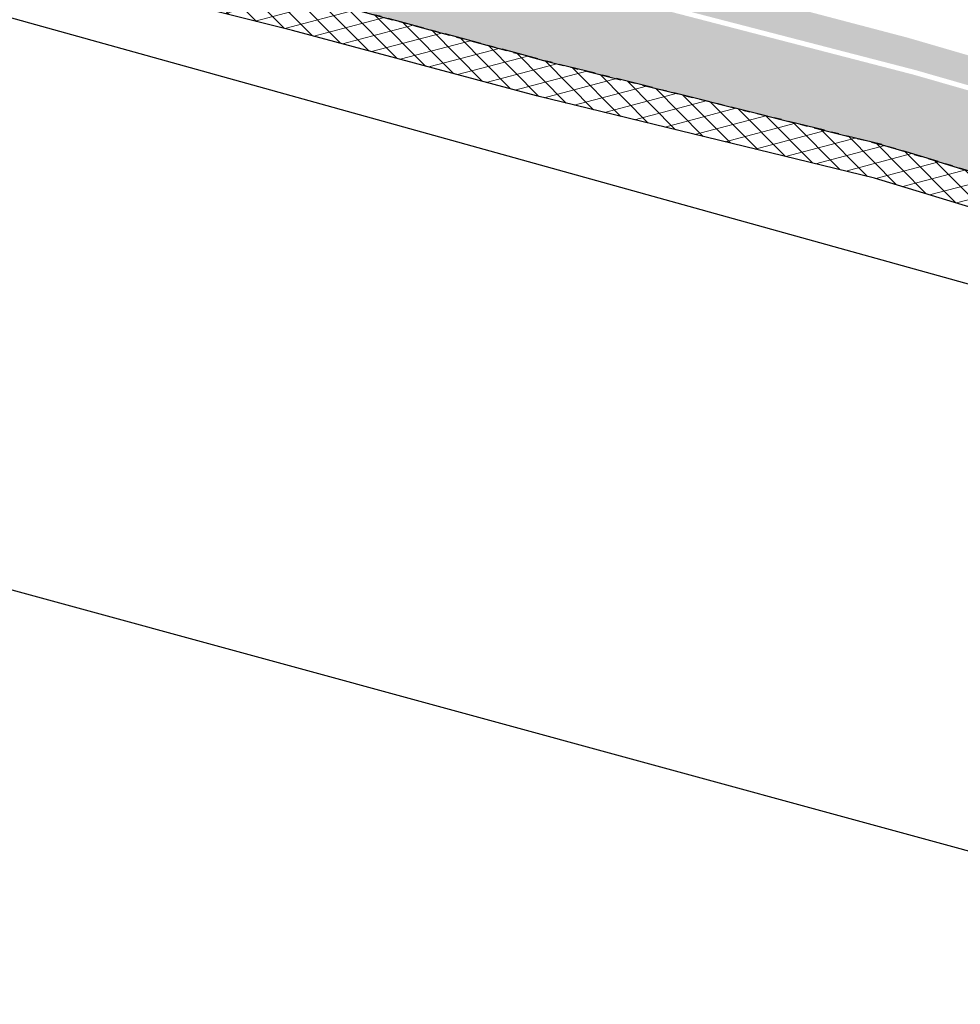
# Model space of a CAD drawing. Header units: metres. Extents: x 152057 to 155740, y 463538 to 465228.
# Tile 36 of 65: x 153380 to 153418, y 463931 to 463971. Entities that reach past the tile are written whole.
import ezdxf

# ---------------------------------------------------------------- set-up
doc = ezdxf.new("R2010")
doc.units = ezdxf.units.M
doc.linetypes.add('CENTER__G5', pattern=[2.4, 1.5, -0.3, 0.3, -0.3])
doc.layers.add('-DR-alg-kader', color=3, linetype='Continuous', plot=False)
for name, color, linetype in [('-DR-alg-projectgrens 1-500', 3, 'PROJECTGRENS_1-500'), ('-DR-v-vh-band 10x20 gazon', 4, 'CENTER__G5'), ('-DR-v-vh-kantverharding', 1, 'Continuous')]:
    doc.layers.add(name, color=color, linetype=linetype)
for name, color, linetype, lineweight in [('-DR-v-gr-begroeiing', 84, 'Continuous', 9), ('-DR-v-vh-arc-asfalt frezen', 252, 'Continuous', 9), ('-DR-v-vh-arc-asfalt opbreken', 252, 'Continuous', 9)]:
    doc.layers.add(name, color=color, linetype=linetype, lineweight=lineweight)
doc.linetypes.add('PROJECTGRENS_1-500', pattern='A,0.8,-0.32,[133,ltypeshp.shx,S=0.32,R=0,X=-0.32,Y=0],-0.32,3.18', length=4.62)

msp = doc.modelspace()

# ---------------------------------------------------------------- hatches: boundary and pattern name
at = {"layer": '-DR-v-gr-begroeiing'}
h = msp.add_hatch(dxfattribs=at)
h.set_pattern_fill('ANSI38', color=256, scale=0.15)
h.set_pattern_definition([(29.73516603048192, (153265.3658600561, 463978.6637175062), (-0.2362160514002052, 0.4135408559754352), []), (119.7351660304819, (153265.3658600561, 463978.6637175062), (-0.8859729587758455, 0.590865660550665), [1.190625, -0.714375])])
edge = h.paths.add_edge_path()
edge.add_line((153286.4101046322, 464006.8249417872), (153286.1938528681, 464005.6688854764))
edge.add_line((153286.1938528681, 464005.6688854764), (153286.7960082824, 464005.5116477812))
edge.add_line((153286.7960082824, 464005.5116477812), (153303.0553342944, 464001.3595645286))
edge.add_line((153303.0553342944, 464001.3595645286), (153315.7747833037, 463997.9924456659))
edge.add_line((153315.7747833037, 463997.9924456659), (153329.5342875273, 463994.4105747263))
edge.add_line((153329.5342875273, 463994.4105747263), (153342.0782926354, 463991.1585734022))
edge.add_line((153342.0782926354, 463991.1585734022), (153357.2326505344, 463987.2127405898))
edge.add_line((153357.2326505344, 463987.2127405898), (153361.0242840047, 463986.2565721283))
edge.add_line((153361.0242840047, 463986.2565721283), (153367.8360991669, 463984.1308211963))
edge.add_line((153367.8360991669, 463984.1308211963), (153372.1146376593, 463982.6204540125))
edge.add_line((153372.1146376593, 463982.6204540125), (153375.6320961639, 463981.1182687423))
edge.add_line((153375.6320961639, 463981.1182687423), (153383.3475518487, 463977.6687475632))
edge.add_line((153383.3475518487, 463977.6687475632), (153387.8219215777, 463976.0712569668))
edge.add_line((153387.8219215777, 463976.0712569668), (153391.4838928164, 463974.9929156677))
edge.add_line((153391.4838928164, 463974.9929156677), (153401.5677033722, 463972.4307260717))
edge.add_line((153401.5677033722, 463972.4307260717), (153416.1937111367, 463968.6419469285))
edge.add_line((153416.1937111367, 463968.6419469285), (153427.7159037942, 463965.3300292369))
edge.add_line((153427.7159037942, 463965.3300292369), (153440.9403906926, 463961.4312960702))
edge.add_line((153440.9403906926, 463961.4312960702), (153452.1869920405, 463957.8804747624))
edge.add_line((153452.1869920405, 463957.8804747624), (153467.9957671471, 463952.7472230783))
edge.add_line((153467.9957671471, 463952.7472230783), (153470.8165622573, 463951.7313234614))
edge.add_line((153470.8165622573, 463951.7313234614), (153472.9398070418, 463951.0474929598))
edge.add_arc((153472.9218396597, 463951.2340351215), 0.1874054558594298, 275.5016479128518, 362.7959118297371)
edge.add_line((153473.1090220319, 463951.243176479), (153473.49186383, 463952.2267700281))
edge.add_arc((153473.0346315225, 463952.2213147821), 0.4572648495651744, 0.6835644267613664, 72.88264828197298)
edge.add_line((153473.1692181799, 463952.6583245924), (153458.0119954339, 463957.3829019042))
edge.add_line((153458.0119954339, 463957.3829019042), (153446.9358721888, 463960.8116304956))
edge.add_line((153446.9358721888, 463960.8116304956), (153432.3914607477, 463965.1451571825))
edge.add_line((153432.3914607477, 463965.1451571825), (153415.8895999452, 463969.9552421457))
edge.add_line((153415.8895999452, 463969.9552421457), (153397.1650302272, 463974.8738664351))
edge.add_line((153397.1650302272, 463974.8738664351), (153386.8130729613, 463977.7259567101))
edge.add_line((153386.8130729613, 463977.7259567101), (153383.7418260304, 463978.6690243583))
edge.add_line((153383.7418260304, 463978.6690243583), (153381.0337727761, 463979.8373616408))
edge.add_line((153381.0337727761, 463979.8373616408), (153377.2667505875, 463981.4639394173))
edge.add_line((153377.2667505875, 463981.4639394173), (153373.0314679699, 463983.2363837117))
edge.add_line((153373.0314679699, 463983.2363837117), (153371.1443569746, 463983.9625025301))
edge.add_line((153371.1443569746, 463983.9625025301), (153365.7760736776, 463985.8854547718))
edge.add_line((153365.7760736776, 463985.8854547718), (153361.5863352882, 463987.2118393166))
edge.add_line((153361.5863352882, 463987.2118393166), (153361.553434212, 463987.2204974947))
edge.add_line((153361.553434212, 463987.2204974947), (153328.6183360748, 463995.7665229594))
edge.add_line((153328.6183360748, 463995.7665229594), (153313.3292237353, 463999.8065526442))
edge.add_line((153313.3292237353, 463999.8065526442), (153286.4101046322, 464006.8249417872))
at = {"layer": '-DR-v-vh-arc-asfalt frezen'}
h = msp.add_hatch(dxfattribs=at)
h.set_pattern_fill('AVH-ASFALT_FREESVAK', color=256, scale=0.25, pattern_type=2)
h.set_pattern_definition([(344.7351660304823, (153265.3658600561, 463978.6637175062), (0.4796875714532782, 0.2739992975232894), [0.390625, -0.390625]), (74.73516603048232, (153265.7427034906, 463978.5608733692), (-0.2739992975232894, 0.4796875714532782), [0.3906249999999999, -0.3906249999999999])])
edge = h.paths.add_edge_path()
edge.add_line((153452.126, 463957.69), (153440.882, 463961.24))
edge.add_line((153440.882, 463961.24), (153427.66, 463965.138))
edge.add_line((153427.66, 463965.138), (153416.141, 463968.449))
edge.add_line((153416.141, 463968.449), (153401.518, 463972.237))
edge.add_line((153401.518, 463972.237), (153391.431, 463974.8))
edge.add_line((153391.431, 463974.8), (153387.76, 463975.8809999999))
edge.add_line((153387.76, 463975.8809999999), (153383.273, 463977.483))
edge.add_line((153383.273, 463977.483), (153375.552, 463980.935))
edge.add_line((153375.552, 463980.935), (153372.042, 463982.434))
edge.add_line((153372.042, 463982.434), (153367.773, 463983.941))
edge.add_line((153367.773, 463983.941), (153360.97, 463986.0640000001))
edge.add_line((153360.97, 463986.0640000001), (153357.183, 463987.019))
edge.add_line((153357.183, 463987.019), (153342.028, 463990.965))
edge.add_line((153342.028, 463990.965), (153329.484, 463994.217))
edge.add_line((153329.484, 463994.217), (153315.724, 463997.799))
edge.add_line((153315.724, 463997.799), (153303.005, 464001.166))
edge.add_line((153303.005, 464001.166), (153286.746, 464005.3180000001))
edge.add_line((153286.746, 464005.3180000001), (153286.1569871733, 464005.4718058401))
edge.add_line((153286.1569871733, 464005.4718058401), (153285.561240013, 464002.2870121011))
edge.add_line((153285.561240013, 464002.2870121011), (153286.024, 464002.1630000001))
edge.add_line((153286.024, 464002.1630000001), (153302.308, 463998.062))
edge.add_line((153302.308, 463998.062), (153314.83, 463994.72))
edge.add_line((153314.83, 463994.72), (153328.784, 463991.083))
edge.add_line((153328.784, 463991.083), (153341.301, 463987.835))
edge.add_line((153341.301, 463987.835), (153360.203, 463983.031))
edge.add_line((153360.203, 463983.031), (153364.856, 463981.5220000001))
edge.add_line((153364.856, 463981.5220000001), (153371.016, 463979.53))
edge.add_line((153371.016, 463979.53), (153374.441, 463977.862))
edge.add_line((153374.441, 463977.862), (153382.706, 463974.467))
edge.add_line((153382.706, 463974.467), (153387.056, 463972.645))
edge.add_line((153387.056, 463972.645), (153391.222, 463971.69))
edge.add_line((153391.222, 463971.69), (153401.082, 463969.0320000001))
edge.add_line((153401.082, 463969.0320000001), (153414.848, 463965.6079999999))
edge.add_line((153414.848, 463965.6079999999), (153426.62, 463962.047))
edge.add_line((153426.62, 463962.047), (153440.575, 463958.038))
edge.add_line((153440.575, 463958.038), (153451.259, 463954.614))
edge.add_line((153451.259, 463954.614), (153465.2233114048, 463950.1278959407))
edge.add_line((153465.2233114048, 463950.1278959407), (153465.7345759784, 463951.2138737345))
edge.add_arc((153460.1119774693, 463939.2709043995), 13.2003079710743, 55.853805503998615, 64.78953849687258, ccw=False)
edge.add_line((153467.5213952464, 463950.1955855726), (153470.4240017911, 463948.2269583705))
edge.add_line((153470.4240017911, 463948.2269583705), (153470.4478399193, 463948.2178322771))
edge.add_line((153470.4478399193, 463948.2178322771), (153471.1006293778, 463950.2446968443))
edge.add_line((153471.1006293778, 463950.2446968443), (153469.9163488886, 463951.0479082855))
edge.add_arc((153456.8659743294, 463931.8060210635), 23.25000000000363, 55.8538055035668, 66.82357950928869)
edge.add_line((153466.0163283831, 463953.1796852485), (153452.126, 463957.69))
at = {"layer": '-DR-v-vh-arc-asfalt opbreken'}
h = msp.add_hatch(dxfattribs=at)
h.set_pattern_fill('AVH-ASFALT_LAAG1-D', color=256, scale=20, angle=-270, pattern_type=2)
h.set_pattern_definition([(134.735166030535, (423454.1823529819, 871156.4440124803), (-0.4262205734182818, -0.4222984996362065), []), (194.735166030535, (423454.1823529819, 871156.4440124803), (0.1526109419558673, -0.5802670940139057), [])])
h.paths.add_polyline_path([(153451.259, 463954.614), (153440.575, 463958.038), (153426.62, 463962.047), (153414.848, 463965.6079999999), (153401.082, 463969.0320000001), (153391.222, 463971.69), (153387.056, 463972.645), (153382.706, 463974.467), (153374.441, 463977.862), (153371.016, 463979.53), (153364.856, 463981.5220000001), (153360.203, 463983.031), (153341.301, 463987.835), (153328.784, 463991.083), (153314.83, 463994.72), (153302.308, 463998.062), (153286.024, 464002.1630000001), (153285.561240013, 464002.2870121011), (153285.2933604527, 464000.8549597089), (153285.802, 464000.719), (153301.976, 463996.583), (153314.305, 463993.329), (153327.91, 463989.856), (153329.324, 463989.4239999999), (153340.993, 463986.429), (153359.634, 463981.6080000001), (153364.49, 463980.05), (153368.939, 463978.527), (153368.4795630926, 463977.4062795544), (153371.5558798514, 463976.2879508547), (153371.929, 463977.4050000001), (153373.871, 463976.682), (153382.176, 463973.093), (153386.656, 463971.305), (153390.887, 463970.255), (153400.8, 463967.592), (153414.537, 463964.255), (153426.43, 463960.628), (153440.132, 463956.675), (153450.833, 463953.2069999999), (153465.9460000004, 463948.3079999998), (153470.468, 463946.569), (153470.9903697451, 463948.0101323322), (153466.686, 463949.658)])

# ---------------------------------------------------------------- linework, layer by layer
at = {"layer": '-DR-alg-kader'}
msp.add_lwpolyline([(153727.9487180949, 463852.4204810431), (153265.3658600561, 463978.6637175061), (153296.8279387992, 464093.9476623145), (153759.410796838, 463967.7044258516)], close=True, dxfattribs=at)
at = {"layer": '-DR-alg-projectgrens 1-500', "flags": 128}
msp.add_lwpolyline([(152877.706645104, 464076.4434349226), (152906.2492034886, 464079.6061360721), (152930.6803876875, 464081.6383140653), (152941.2223367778, 464082.4338940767), (152942.7717158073, 464081.1764585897), (152971.7402047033, 464083.3286589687, 0.342855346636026), (152979.3888824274, 464090.2392996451), (152980.9862359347, 464099.249747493), (152988.4203223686, 464097.9318480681), (152987.9335306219, 464095.1859238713), (153019.5858828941, 464091.8286668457, -0.1186970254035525), (153016.4517935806, 464101.6404958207), (153016.1864530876, 464105.27444543), (153022.9304224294, 464105.7048167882), (153023.1912559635, 464102.1325918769, 0.1004424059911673), (153024.8265199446, 464096.2944404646), (153028.2077944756, 464091.4587020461, 0.09518826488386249), (153031.4830929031, 464088.2777545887), (153034.398681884, 464086.3634635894, 0.1236645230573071), (153043.1873450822, 464083.3049202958), (153077.7593281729, 464080.22609248), (153090.0325303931, 464077.3256021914), (153105.7370416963, 464074.2000628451), (153139.0722904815, 464069.1884082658), (153190.9938920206, 464059.082407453), (153197.3451861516, 464057.6405184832), (153196.935937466, 464056.375341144), (153233.2128316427, 464046.6791584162), (153241.6129573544, 464046.3341116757, -0.02169002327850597), (153245.7174522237, 464045.9867576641), (153246.0514625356, 464047.2560449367), (153260.8720105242, 464043.3651558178), (153260.6278963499, 464042.5467247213), (153270.7480441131, 464039.8724752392), (153281.1154799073, 464037.089652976), (153287.2631329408, 464035.6056678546), (153334.587966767, 464023.4818034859), (153336.6676094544, 464022.9112940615), (153337.8094259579, 464022.622876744), (153349.261336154, 464019.7053329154), (153359.9169936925, 464016.8094259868), (153371.2663868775, 464013.9233603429), (153434.6802902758, 463997.3555882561), (153441.0296959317, 464001.1331168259), (153452.4133553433, 463998.1484649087), (153454.7727597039, 463994.1826933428), (153454.2648992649, 463992.2388343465), (153484.5439267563, 463984.328013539), (153488.726740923, 463994.719630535), (153490.1799528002, 463998.1692355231), (153498.752318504, 464019.3320714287), (153506.3087806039, 464025.1224937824), (153511.0612408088, 464018.9205652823), (153507.5063160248, 464016.1964709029, 0.1338115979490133), (153504.1015077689, 464011.7261107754), (153497.4015256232, 463995.1856798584), (153495.9516377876, 463991.7439654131), (153493.7930224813, 463986.3811874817), (153495.9279796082, 463985.5677231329), (153494.6368078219, 463982.8456030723), (153500.4811823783, 463981.0118616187), (153504.701397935, 463990.3997949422), (153505.7593740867, 463990.095255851, -0.02807528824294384), (153506.9405326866, 463993.6305538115), (153511.4484990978, 464004.9637278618, 0.04528067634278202), (153515.3915965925, 464018.2704507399), (153521.7582144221, 464017.1274433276, -0.03401614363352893), (153518.8054064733, 464006.2052663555), (153517.3241729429, 464001.6793986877), (153512.7675004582, 463990.2237759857, 0.08949013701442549), (153511.0030748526, 463981.5229611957), (153510.8992966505, 463976.7126222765, 0.3436135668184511), (153511.1931006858, 463976.3183236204), (153557.1466330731, 463963.6759350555), (153587.9108573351, 463955.4175184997, -0.02128425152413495), (153693.7068401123, 463922.1312519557), (153723.3956488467, 463910.984381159), (153733.0827201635, 463907.309457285), (153743.4536273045, 463903.3298182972), (153750.0465522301, 463900.6119022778), (153754.820777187, 463898.6850581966), (153787.293033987, 463885.9911118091), (153839.5472973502, 463866.643375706), (153847.2165598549, 463865.1235938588), (153850.4942581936, 463866.2110339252), (153852.7758944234, 463867.9720395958), (153869.0712926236, 463894.4618309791), (153870.0799455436, 463899.95915637), (153913.6994950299, 463968.6658241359), (153911.4347349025, 463970.0564111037), (153914.6492963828, 463976.0066248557), (153916.8148530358, 463974.7900178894), (153920.975698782, 463981.2601311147), (153924.3782062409, 463979.0720227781), (153925.7051368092, 463979.3876664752), (153934.5741645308, 463993.586082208, -0.05165973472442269), (153949.3245574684, 464012.5300883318), (153950.4060801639, 464013.657104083, 0.01713651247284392), (153954.9099980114, 464018.6844865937), (153969.5425337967, 464036.1891904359), (153988.9116103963, 464059.5998258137, 0.3942505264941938), (153988.748262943, 464062.3246491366), (153986.0868916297, 464064.8533421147), (153992.7673758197, 464072.1718463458), (153999.5132165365, 464064.3445200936), (154000.4380710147, 464063.0968706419, -0.2499709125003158), (154001.5481921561, 464055.6505270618), (154000.863308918, 464053.7260877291), (153998.8320164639, 464051.0274402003), (153995.0853275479, 464053.8531911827), (153976.0163904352, 464030.8053225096), (153961.3701947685, 464013.2842775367, -0.01713651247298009), (153956.4812719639, 464007.8271431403), (153955.3997492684, 464006.7001273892, 0.05165973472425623), (153941.7154362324, 463989.1252932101), (153935.6346665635, 463979.3905964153), (153937.9515505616, 463977.9543338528), (153927.4705225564, 463961.0470310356), (153927.3018664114, 463957.0661684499), (153926.1305132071, 463952.9867512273), (153904.6968039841, 463925.181218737), (153861.1111270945, 463854.8689488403), (153869.6630002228, 463849.8369959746), (153870.9821236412, 463851.9594498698), (153875.6914930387, 463849.109667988), (153873.9100591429, 463846.2322148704, -0.0007539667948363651), (153877.5408403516, 463844.0518076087), (153878.933052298, 463846.8970165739), (153891.9274755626, 463838.7738646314), (153889.8253224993, 463835.3152719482, 0.4144915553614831), (153890.9675702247, 463830.6422416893), (153892.2526821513, 463829.8686220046), (153888.2742940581, 463823.2598527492), (153884.1075547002, 463813.9085045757), (153880.0444798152, 463805.5758876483), (153877.6306733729, 463802.6921358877), (153885.6858586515, 463798.7207995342), (153937.6143058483, 463774.6247613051), (153959.4164563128, 463764.2543216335), (153995.0944027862, 463745.9311732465), (154013.993628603, 463735.5322908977), (154050.4159738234, 463714.5022630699), (154056.4119918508, 463724.8868921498), (154053.7962939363, 463726.4897791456), (154058.1708208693, 463733.6284239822), (154067.7433502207, 463727.6810185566), (154065.5637786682, 463724.1400503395), (154063.7029406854, 463722.4098205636), (154056.9566240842, 463710.7257336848), (154061.3729713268, 463708.175763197), (154056.4723486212, 463699.2711177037), (154051.8651868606, 463696.9771842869), (154059.9773527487, 463678.0274344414), (153985.8892072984, 463713.2415161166), (153983.7662012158, 463718.8122350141), (153968.9566860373, 463738.3849087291), (153972.5758185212, 463745.6888115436), (153935.7046397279, 463764.8208488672), (153869.3099319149, 463795.3215700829), (153863.8930122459, 463793.5791791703), (153855.1820279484, 463796.8470698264), (153856.7590818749, 463799.1992675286), (153853.3703980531, 463801.286376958), (153852.2085423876, 463798.9949387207), (153842.6516944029, 463804.4397415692), (153840.8769880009, 463806.3693538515), (153840.9818543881, 463807.0485796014), (153773.4675892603, 463843.4161208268), (153762.1069470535, 463846.9341491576), (153689.4547910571, 463879.6010193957), (153681.7636817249, 463883.8979410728), (153680.9835972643, 463885.6500728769), (153668.3285351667, 463890.5401352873), (153597.1432056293, 463913.1088679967), (153593.5831653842, 463911.5055137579), (153515.8743613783, 463932.1311434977), (153512.6986489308, 463930.4245847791), (153501.3881492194, 463933.3553382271), (153497.4506086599, 463928.8627439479), (153493.7083904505, 463932.0913732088), (153476.4702446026, 463936.9532421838), (153475.3952252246, 463933.7680065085), (153467.038216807, 463935.8203192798), (153468.4366927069, 463942.1948855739), (153459.9462030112, 463947.5285776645), (153450.2188935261, 463951.0847456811), (153328.2242483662, 463984.9960030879), (153323.1607710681, 463986.2243367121), (153320.5505400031, 463988.6688705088), (153239.2728836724, 464007.6867160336), (153227.0964270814, 464007.4560105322), (153179.7532577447, 464017.517969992), (153164.9432870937, 464021.6715761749), (153159.1904697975, 464024.6260997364), (153132.6132557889, 464029.3871602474), (153109.2173613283, 464033.881354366), (153051.3923878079, 464036.0547119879), (153024.3830837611, 464032.1835664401), (153004.9403893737, 464033.5332338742), (152999.946965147, 464027.7777209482), (152987.0197312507, 464030.9069458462), (152972.3774583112, 464031.8120006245), (152972.4940959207, 464029.6312307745), (152967.8031160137, 464029.4458561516), (152966.7049804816, 464032.9415339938), (152914.4464966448, 464036.024902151), (152888.387911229, 464036.5568310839), (152883.1368597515, 464031.7951381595), (152878.309744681, 464036.0822030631), (152858.7561469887, 464036.5368471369), (152848.3626950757, 464035.8491490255), (152828.2328875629, 464033.9459401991), (152814.5238059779, 464032.0038618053), (152800.4039394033, 464029.5865071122), (152772.8755484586, 464024.6502509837), (152737.9155121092, 464016.8142603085), (152693.2109410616, 464004.4941815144), (152679.1227762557, 463999.4230573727), (152674.8170142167, 463997.9908467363), (152627.1253774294, 463980.047144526), (152586.3088736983, 463962.6030839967), (152553.3087879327, 463945.8539103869), (152534.8234612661, 463936.3006823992), (152515.0280717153, 463924.0769699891), (152509.8769254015, 463918.6796291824), (152508.7992824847, 463913.6914140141), (152502.234109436, 463912.6969625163), (152491.0537555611, 463903.3340642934), (152488.1795355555, 463896.0394673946), (152481.7216896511, 463892.2594651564), (152480.408838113, 463894.7316253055), (152453.5658761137, 463879.0207258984, 0.03755201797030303), (152440.8796901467, 463870.2556725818), (152430.3260935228, 463861.7271428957), (152410.6930936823, 463845.8614027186, -0.02345910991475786), (152406.3671775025, 463842.6889864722), (152398.6802331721, 463837.5882138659, 0.03391962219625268), (152389.7721062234, 463830.7645683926), (152287.2480054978, 463740.5756379), (152280.9996343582, 463747.3067286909), (152290.6019966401, 463755.7548895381), (152299.5174451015, 463763.6391704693), (152309.6960162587, 463772.5594233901), (152317.8293885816, 463779.6949953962), (152328.8660476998, 463789.4200515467), (152336.7337283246, 463796.3847688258), (152347.2688422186, 463805.675869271), (152354.7357902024, 463812.2838223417), (152366.3291996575, 463822.5266015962), (152374.7059061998, 463829.8204411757), (152385.9072870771, 463839.5408799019), (152390.9712219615, 463843.5274904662), (152396.3865767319, 463847.0850819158), (152400.2053968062, 463849.628639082), (152403.3968138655, 463851.8208421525), (152405.3655073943, 463853.3868704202), (152412.0298127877, 463858.7640822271), (152421.5061053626, 463866.4030630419), (152430.5903917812, 463873.8951960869), (152439.6634512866, 463880.9737555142), (152444.2541490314, 463884.0772927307), (152449.9361107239, 463887.6127355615), (152457.7951992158, 463892.1663277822), (152471.6062557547, 463900.0651440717, 0.3968836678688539), (152472.4054507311, 463902.6891375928), (152465.6496833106, 463916.3252018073), (152462.3068534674, 463921.7600621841), (152454.3582976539, 463929.7086179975), (152457.803257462, 463933.1535778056), (152448.4079582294, 463944.5101545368), (152439.8914804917, 463954.8045657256), (152437.1566161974, 463958.1103710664, 0.03199809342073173), (152428.8295671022, 463966.9572955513), (152419.3581361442, 463959.6290748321), (152407.2466793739, 463965.0727317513), (152409.1293876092, 463969.1209089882), (152407.7077506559, 463972.9277026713), (152405.5722874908, 463973.9385797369), (152410.2145561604, 463984.2243569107), (152395.7397401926, 463999.0643765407, 0.04940599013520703), (152383.4750489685, 464008.0416435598), (152234.8525099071, 464095.8268121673, 0.006341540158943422), (152225.4537809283, 464101.2125096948, 0.05244770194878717), (152146.9438386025, 464134.8934108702), (152140.1821231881, 464137.0906539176, -0.03603781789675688), (152138.3253619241, 464137.8436801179, 0.102357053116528), (152127.9789035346, 464140.1390671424, -0.05537896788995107), (152124.8655822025, 464140.1950274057), (152113.5339093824, 464141.6605683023), (152114.9138205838, 464152.3301458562), (152123.4526777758, 464151.1854252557, 0.3467581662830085), (152131.6001305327, 464156.597941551), (152134.7312803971, 464167.83113026), (152135.4757729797, 464170.4340872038), (152145.8051981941, 464167.5219082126), (152145.0704836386, 464164.9190824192), (152142.6694250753, 464156.402588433, 0.3968720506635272), (152147.6804692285, 464146.796418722), (152150.5133206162, 464145.8122554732, -0.04956241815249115), (152240.2363374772, 464104.9577741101), (152388.8625818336, 464017.1704161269, -0.04948153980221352), (152402.8358871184, 464006.9387336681), (152407.861882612, 464002.4292762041), (152424.5939065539, 463998.4447005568), (152429.4694975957, 464001.1851263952), (152440.1057825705, 463997.5478466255), (152445.940450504, 463971.4511414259), (152468.3669927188, 463944.3192870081), (152479.6650876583, 463952.0391397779), (152484.2398055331, 463956.8956256), (152488.3041570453, 463954.6681102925, 0.1259989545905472), (152491.454791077, 463954.2741827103), (152491.8462974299, 463954.323891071, 0.0935808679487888), (152495.434318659, 463955.7449050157, 0.01581002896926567), (152495.8581125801, 463955.9645765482), (152508.3367126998, 463962.9418583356, -0.02372433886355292), (152559.6873837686, 463988.5367418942), (152572.4447657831, 463994.2183634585), (152581.1129521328, 463997.4881590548, 0.00994004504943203), (152584.7487320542, 463998.9428372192), (152586.6572815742, 464003.1687533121, -0.01145812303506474), (152621.9809427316, 464017.8659590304), (152622.6185206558, 464019.3225347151, -0.116824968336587), (152627.116492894, 464024.3008846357, -0.06633987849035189), (152629.8532729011, 464025.6944030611), (152662.6126850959, 464037.2266338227, -0.04013951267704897), (152663.6155224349, 464037.5094307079), (152666.7407450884, 464038.1254700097), (152681.8975396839, 464039.8586958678, -0.08557589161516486), (152684.4420310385, 464039.7138157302), (152706.3943212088, 464046.9772784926), (152707.2660689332, 464044.3426041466), (152724.6539852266, 464048.6736558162), (152724.2165573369, 464050.6258087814), (152728.0990512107, 464051.5928758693), (152728.5364791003, 464049.6407229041), (152738.2544279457, 464052.0613084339, -0.02379447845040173), (152748.1947763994, 464054.040497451), (152763.9201755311, 464056.4003758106), (152784.6729773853, 464060.6317866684), (152815.2879453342, 464065.8111866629), (152824.5741657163, 464069.110528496), (152858.8745610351, 464074.3100895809), (152874.9706884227, 464076.1209430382)], format="xyb", close=True, dxfattribs=at)
at = {"layer": '-DR-v-vh-band 10x20 gazon', "flags": 128}
msp.add_lwpolyline([(153034.4081414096, 464043.8641192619), (153039.236, 464043.959), (153053.102, 464044.22), (153061.162, 464044.096), (153070.476, 464043.948), (153079.951, 464043.511), (153090.222, 464042.842), (153102.988, 464041.578), (153109.727, 464040.841), (153116.718, 464039.906), (153127.774, 464038.202), (153136.961, 464036.736), (153139.166, 464036.397), (153149.335, 464034.705), (153152.829, 464033.599), (153153.801, 464033.039), (153156.713, 464030.904), (153160.738, 464028.27), (153166.499, 464025.588), (153173.644, 464023.684), (153181.332, 464022.042), (153189.732, 464020.121), (153203.617, 464017.114), (153215.859, 464014.503), (153226.908, 464012.017), (153231.117, 464011.113), (153234.308, 464010.87), (153239.724, 464011.323), (153244.132, 464011.924), (153247.724, 464011.892), (153252.754, 464010.988), (153261.66, 464008.557), (153273.318, 464005.568), (153286.024, 464002.163), (153302.308, 463998.062), (153314.83, 463994.72), (153328.784, 463991.083), (153341.301, 463987.835), (153360.203, 463983.031), (153364.856, 463981.522), (153371.016, 463979.53), (153374.441, 463977.862), (153382.706, 463974.467), (153387.056, 463972.645), (153391.222, 463971.69), (153401.082, 463969.032), (153414.848, 463965.608), (153426.62, 463962.047), (153440.575, 463958.038), (153451.259, 463954.614), (153466.686, 463949.658), (153471.009, 463948.003), (153472.075, 463947.617, -0.368713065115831), (153474.623, 463943.391), (153471.2, 463932.734), (153474.623, 463943.391, 0.368713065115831), (153472.075, 463947.617), (153471.009, 463948.003), (153466.686, 463949.658), (153451.259, 463954.614), (153440.575, 463958.038), (153426.62, 463962.047), (153414.848, 463965.608), (153401.082, 463969.032), (153391.222, 463971.69), (153387.056, 463972.645), (153382.706, 463974.467), (153374.441, 463977.862), (153371.016, 463979.53), (153364.856, 463981.522), (153360.203, 463983.031), (153341.301, 463987.835), (153328.784, 463991.083), (153314.83, 463994.72), (153302.308, 463998.062), (153286.024, 464002.163), (153273.318, 464005.568), (153261.66, 464008.557), (153252.754, 464010.988), (153247.724, 464011.892), (153244.132, 464011.924), (153239.724, 464011.323), (153234.308, 464010.87), (153231.117, 464011.113), (153226.908, 464012.017), (153215.859, 464014.503), (153203.617, 464017.114), (153189.732, 464020.121), (153181.332, 464022.042), (153173.644, 464023.684), (153166.499, 464025.588), (153160.738, 464028.27), (153156.713, 464030.904), (153153.801, 464033.039), (153152.829, 464033.599), (153149.335, 464034.705), (153139.166, 464036.397), (153136.961, 464036.736), (153127.774, 464038.202), (153116.718, 464039.906), (153109.727, 464040.841), (153102.988, 464041.578), (153090.222, 464042.842), (153079.951, 464043.511), (153070.476, 464043.948), (153061.162, 464044.096), (153053.102, 464044.22), (153039.236, 464043.959), (153034.4081414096, 464043.8641192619), (153028.872, 464043.598), (153022.986, 464042.614, 0.036677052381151), (153011.587, 464039.596), (153003.166, 464036.305, 0.2322415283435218), (152997.953, 464030.387), (152997.818, 464029.98)], format="xyb", dxfattribs=at)
at = {"layer": '-DR-v-vh-kantverharding', "flags": 128}
msp.add_lwpolyline([(153470.9903697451, 463948.0101323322), (153470.468, 463946.569), (153465.9460000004, 463948.3079999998), (153450.833, 463953.207), (153440.132, 463956.675), (153426.43, 463960.628), (153414.537, 463964.255), (153400.8, 463967.592), (153390.887, 463970.255), (153386.656, 463971.305), (153382.176, 463973.093), (153373.871, 463976.682), (153371.929, 463977.405), (153371.5558798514, 463976.2879508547), (153368.4795630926, 463977.4062795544), (153368.939, 463978.527), (153364.49, 463980.05), (153359.634, 463981.608), (153340.993, 463986.429), (153329.324, 463989.424)], dxfattribs=at)

doc.saveas('drawing.dxf')
